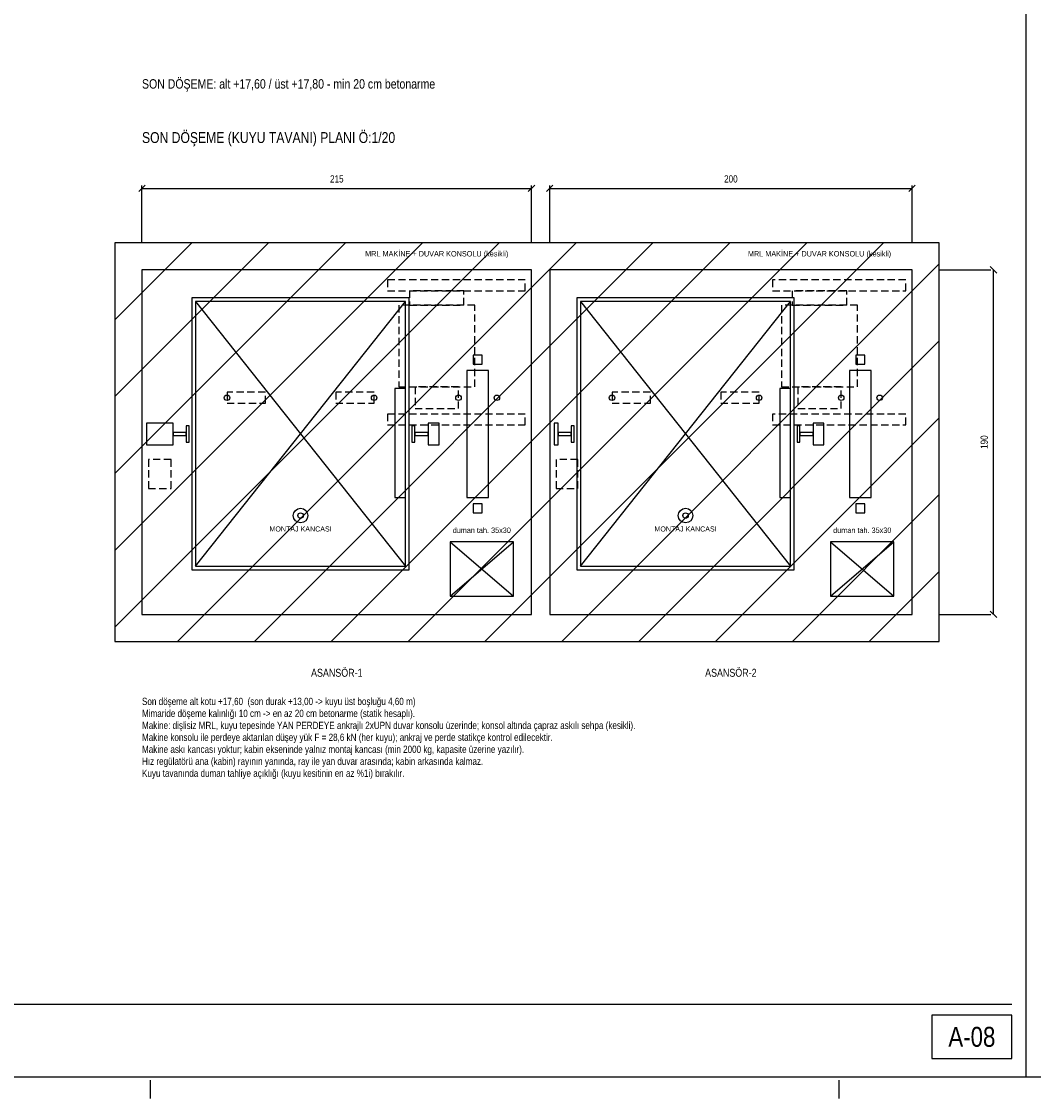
# Model space of a CAD drawing. Header units: centimetres. Extents: x 0 to 12476, y -30 to 2970.
# Tile 10 of 26: x 6572 to 7968, y -30 to 1455. Entities that reach past the tile are written whole.
import ezdxf
from ezdxf.enums import TextEntityAlignment as Align

# ---------------------------------------------------------------- set-up
doc = ezdxf.new("R2010")
doc.units = ezdxf.units.CM
doc.linetypes.add('CENTER', pattern=[40, 25, -5, 5, -5])
doc.linetypes.add('DASHED', pattern=[15, 10, -5])
for name, color, linetype in [('ASN-ANTET', 4, 'CONTINUOUS'), ('ASN-BASLIK', 5, 'CONTINUOUS'), ('ASN-CERCEVE', 7, 'CONTINUOUS'), ('ASN-DUVAR', 7, 'CONTINUOUS'), ('ASN-EKSEN', 8, 'CENTER'), ('ASN-HALAT', 6, 'CONTINUOUS'), ('ASN-KA', 30, 'CONTINUOUS'), ('ASN-KABIN', 5, 'CONTINUOUS'), ('ASN-MOTOR', 6, 'CONTINUOUS'), ('ASN-MOTOR-GIZLI', 6, 'DASHED'), ('ASN-OLCU', 3, 'CONTINUOUS'), ('ASN-RAY', 1, 'CONTINUOUS'), ('ASN-SIVA', 8, 'CONTINUOUS'), ('ASN-TARAMA', 8, 'CONTINUOUS'), ('ASN-UYARI', 1, 'CONTINUOUS'), ('ASN-YAZI', 4, 'CONTINUOUS')]:
    doc.layers.add(name, color=color, linetype=linetype)
doc.styles.get("Standard").update_dxf_attribs({"font": 'arial.ttf', "width": 0.8})

msp = doc.modelspace()

# ---------------------------------------------------------------- linework, layer by layer
at = {"layer": 'ASN-ANTET'}
msp.add_line((5185.7, 100), (7938.2, 100), dxfattribs=at)
msp.add_lwpolyline([(7828.2, 25), (7938.2, 25), (7938.2, 85), (7828.2, 85)], close=True, dxfattribs=at)
at = {"layer": 'ASN-CERCEVE'}
msp.add_line((7958.2, 0), (7958.2, 2970), dxfattribs=at)
for points in [[(0, 0), (12475.8, 0), (12475.8, 2970), (0, 2970)], [(100, 0), (12450.8, 0), (12450.8, 2970), (100, 2970)]]:
    msp.add_lwpolyline(points, close=True, dxfattribs=at)
at = {"layer": 'ASN-DUVAR'}
msp.add_lwpolyline([(6700.7, 600), (7838.2, 600), (7838.2, 1150), (6700.7, 1150)], close=True, dxfattribs=at)
at = {"layer": 'ASN-EKSEN'}
for p, q in [((6750, -30), (6750, -5)), ((7700, -30), (7700, -5))]:
    msp.add_line(p, q, dxfattribs=at)
at = {"layer": 'ASN-HALAT'}
for centre in [(6855.5, 936.2), (7058.5, 936.2), (7174.9, 936.2), (7227.9, 936.2), (7386.7, 936.2), (7589.7, 936.2), (7703, 936.2), (7756, 936.2)]:
    msp.add_circle(centre, 3.75, dxfattribs=at)
at = {"layer": 'ASN-KA'}
for points in [[(7186.4, 798.8), (7216.4, 798.8), (7216.4, 973.8), (7186.4, 973.8)], [(7714.5, 798.8), (7744.5, 798.8), (7744.5, 973.8), (7714.5, 973.8)]]:
    msp.add_lwpolyline(points, close=True, dxfattribs=at)
at = {"layer": 'ASN-KABIN'}
for p, q in [((6812, 703.8), (7102, 1068.8)), ((6812, 1068.8), (7102, 703.8)), ((7343.2, 703.8), (7633.2, 1068.8)), ((7343.2, 1068.8), (7633.2, 703.8))]:
    msp.add_line(p, q, dxfattribs=at)
for points in [[(6807, 698.8), (7107, 698.8), (7107, 1073.8), (6807, 1073.8)], [(7338.2, 698.8), (7638.2, 698.8), (7638.2, 1073.8), (7338.2, 1073.8)], [(6812, 703.8), (7102, 703.8), (7102, 1068.8), (6812, 1068.8)], [(7343.2, 703.8), (7633.2, 703.8), (7633.2, 1068.8), (7343.2, 1068.8)], [(7087, 798.8), (7102, 798.8), (7102, 948.8), (7087, 948.8)], [(7618.2, 798.8), (7633.2, 798.8), (7633.2, 948.8), (7618.2, 948.8)]]:
    msp.add_lwpolyline(points, close=True, dxfattribs=at)
at = {"layer": 'ASN-MOTOR'}
for p, q in [((7163.2, 662.5), (7250.7, 737.5)), ((7163.2, 737.5), (7250.7, 662.5)), ((7688.2, 662.5), (7775.7, 737.5)), ((7688.2, 737.5), (7775.7, 662.5))]:
    msp.add_line(p, q, dxfattribs=at)
for points in [[(7163.2, 662.5), (7250.7, 662.5), (7250.7, 737.5), (7163.2, 737.5)], [(7688.2, 662.5), (7775.7, 662.5), (7775.7, 737.5), (7688.2, 737.5)]]:
    msp.add_lwpolyline(points, close=True, dxfattribs=at)
for centre, radius in [((6957, 773.8), 10), ((6957, 773.8), 3.75), ((7488.2, 773.8), 10), ((7488.2, 773.8), 3.75)]:
    msp.add_circle(centre, radius, dxfattribs=at)
at = {"layer": 'ASN-MOTOR-GIZLI'}
for points in [[(7077, 1083.8), (7267, 1083.8), (7267, 1098.8), (7077, 1098.8)], [(7608.2, 1083.8), (7792, 1083.8), (7792, 1098.8), (7608.2, 1098.8)], [(7107.4, 1063.8), (7182.4, 1063.8), (7182.4, 1083.8), (7107.4, 1083.8)], [(7635.5, 1063.8), (7710.5, 1063.8), (7710.5, 1083.8), (7635.5, 1083.8)], [(7092.4, 951.2), (7197.4, 951.2), (7197.4, 1063.8), (7092.4, 1063.8)], [(7620.5, 951.2), (7725.5, 951.2), (7725.5, 1063.8), (7620.5, 1063.8)], [(7114.9, 921.2), (7174.9, 921.2), (7174.9, 951.2), (7114.9, 951.2)], [(7643, 921.2), (7703, 921.2), (7703, 951.2), (7643, 951.2)], [(6855.5, 928.8), (6908.5, 928.8), (6908.5, 943.8), (6855.5, 943.8)], [(7005.5, 928.8), (7058.5, 928.8), (7058.5, 943.8), (7005.5, 943.8)], [(7386.7, 928.8), (7439.7, 928.8), (7439.7, 943.8), (7386.7, 943.8)], [(7536.7, 928.8), (7589.7, 928.8), (7589.7, 943.8), (7536.7, 943.8)], [(7077, 898.8), (7267, 898.8), (7267, 913.8), (7077, 913.8)], [(7608.2, 898.8), (7792, 898.8), (7792, 913.8), (7608.2, 913.8)], [(6747, 811.2), (6778.5, 811.2), (6778.5, 851.2), (6747, 851.2)], [(7309.5, 811.2), (7339.5, 811.2), (7339.5, 851.2), (7309.5, 851.2)]]:
    msp.add_lwpolyline(points, close=True, dxfattribs=at)
at = {"layer": 'ASN-OLCU'}
for p, q in [((6733.7, 1220.5), (6742.7, 1229.5)), ((6738.2, 1150), (6738.2, 1229)), ((6738.2, 1225), (7275.7, 1225)), ((7271.2, 1220.5), (7280.2, 1229.5)), ((7275.7, 1150), (7275.7, 1229)), ((7296.2, 1220.5), (7305.2, 1229.5)), ((7300.7, 1150), (7300.7, 1229)), ((7300.7, 1225), (7800.7, 1225)), ((7796.2, 1220.5), (7805.2, 1229.5)), ((7800.7, 1150), (7800.7, 1229)), ((7917.7, 1108), (7908.7, 1117)), ((7838.2, 1112.5), (7909.2, 1112.5)), ((7913.2, 637.5), (7913.2, 1112.5)), ((7917.7, 633), (7908.7, 642)), ((7838.2, 637.5), (7909.2, 637.5))]:
    msp.add_line(p, q, dxfattribs=at)
at = {"layer": 'ASN-RAY'}
for points in [[(7195.1, 982.5), (7207.6, 982.5), (7207.6, 995), (7195.1, 995)], [(7723.2, 982.5), (7735.7, 982.5), (7735.7, 995), (7723.2, 995)], [(6744.5, 871.2), (6781, 871.2), (6781, 901.2), (6744.5, 901.2)], [(6799.2, 875.1), (6803.2, 875.1), (6803.2, 897.4), (6799.2, 897.4)], [(7110.7, 875.1), (7114.7, 875.1), (7114.7, 897.4), (7110.7, 897.4)], [(7133, 871.2), (7148, 871.2), (7148, 901.2), (7133, 901.2)], [(7307, 871.2), (7312.2, 871.2), (7312.2, 901.2), (7307, 901.2)], [(7330.5, 875.1), (7334.5, 875.1), (7334.5, 897.4), (7330.5, 897.4)], [(7642, 875.1), (7646, 875.1), (7646, 897.4), (7642, 897.4)], [(7664.2, 871.2), (7679.2, 871.2), (7679.2, 901.2), (7664.2, 901.2)], [(6781, 884.2), (6799.2, 884.2), (6799.2, 888.2), (6781, 888.2)], [(7114.7, 884.2), (7133, 884.2), (7133, 888.2), (7114.7, 888.2)], [(7312.2, 884.2), (7330.5, 884.2), (7330.5, 888.2), (7312.2, 888.2)], [(7646, 884.2), (7664.2, 884.2), (7664.2, 888.2), (7646, 888.2)], [(7195.1, 777.5), (7207.6, 777.5), (7207.6, 790), (7195.1, 790)], [(7723.2, 777.5), (7735.7, 777.5), (7735.7, 790), (7723.2, 790)]]:
    msp.add_lwpolyline(points, close=True, dxfattribs=at)
at = {"layer": 'ASN-SIVA'}
for points in [[(6738.2, 637.5), (7275.7, 637.5), (7275.7, 1112.5), (6738.2, 1112.5)], [(7300.7, 637.5), (7800.7, 637.5), (7800.7, 1112.5), (7300.7, 1112.5)]]:
    msp.add_lwpolyline(points, close=True, dxfattribs=at)
at = {"layer": 'ASN-TARAMA'}
for p, q in [((6700.7, 1043.9), (6806.8, 1150)), ((6700.7, 937.9), (6912.9, 1150)), ((6700.7, 831.8), (7018.9, 1150)), ((6700.7, 725.7), (7125, 1150)), ((6700.7, 619.7), (7231.1, 1150)), ((6787.1, 600), (7337.1, 1150)), ((6893.2, 600), (7443.2, 1150)), ((6999.2, 600), (7549.2, 1150)), ((7105.3, 600), (7655.3, 1150)), ((7211.4, 600), (7761.4, 1150)), ((7317.4, 600), (7838.2, 1120.8)), ((7423.5, 600), (7838.2, 1014.7)), ((7529.6, 600), (7838.2, 908.7)), ((7635.6, 600), (7838.2, 802.6)), ((7741.7, 600), (7838.2, 696.5))]:
    msp.add_line(p, q, dxfattribs=at)

# ---------------------------------------------------------------- texts
at = {"layer": 'ASN-ANTET', "width": 0.8}
msp.add_text('A-08', height=27.5, dxfattribs=at).set_placement((7883.2, 55), align=Align.MIDDLE_CENTER)
at = {"layer": 'ASN-BASLIK', "width": 0.8}
msp.add_text('SON DÖŞEME (KUYU TAVANI) PLANI Ö:1/20', height=15, dxfattribs=at).set_placement((6738.2, 1287.5))
for s, p in [('ASANSÖR-1', (7007, 562.5)), ('ASANSÖR-2', (7550.7, 562.5))]:
    msp.add_text(s, height=11, dxfattribs=at).set_placement(p, align=Align.TOP_CENTER)
at = {"layer": 'ASN-MOTOR', "width": 0.8}
for s, p in [('MRL MAKİNE + DUVAR KONSOLU (kesikli)', (7144.9, 1128.8)), ('MRL MAKİNE + DUVAR KONSOLU (kesikli)', (7673, 1128.8)), ('duman tah. 35x30', (7207, 747.5)), ('duman tah. 35x30', (7732, 747.5))]:
    msp.add_text(s, height=7.5, dxfattribs=at).set_placement(p, align=Align.BOTTOM_CENTER)
for p in [(6957, 758.8), (7488.2, 758.8)]:
    msp.add_text('MONTAJ KANCASI', height=7, dxfattribs=at).set_placement(p, align=Align.TOP_CENTER)
at = {"layer": 'ASN-OLCU', "width": 0.8}
for s, p in [('215', (7007, 1230)), ('200', (7550.7, 1230))]:
    msp.add_text(s, height=10, dxfattribs=at).set_placement(p, align=Align.BOTTOM_CENTER)
msp.add_text('190', height=10, rotation=90, dxfattribs=at).set_placement((7908.2, 875), align=Align.BOTTOM_CENTER)
at = {"layer": 'ASN-UYARI', "width": 0.8}
msp.add_text('SON DÖŞEME: alt +17,60 / üst +17,80 - min 20 cm betonarme', height=13, dxfattribs=at).set_placement((6738.2, 1362.5))
at = {"layer": 'ASN-YAZI', "width": 0.8}
for s, p in [('Son döşeme alt kotu +17,60  (son durak +13,00 -> kuyu üst boşluğu 4,60 m)', (6738.2, 512.5)), ('Mimaride döşeme kalınlığı 10 cm -> en az 20 cm betonarme (statik hesaplı).', (6738.2, 496)), ('Makine: dişlisiz MRL, kuyu tepesinde YAN PERDEYE ankrajlı 2xUPN duvar konsolu üzerinde; konsol altında çapraz askılı sehpa (kesikli).', (6738.2, 479.5)), ('Makine konsolu ile perdeye aktarılan düşey yük F = 28,6 kN (her kuyu); ankraj ve perde statikçe kontrol edilecektir.', (6738.2, 463)), ('Makine askı kancası yoktur; kabin ekseninde yalnız montaj kancası (min 2000 kg, kapasite üzerine yazılır).', (6738.2, 446.5)), ('Hız regülatörü ana (kabin) rayının yanında, ray ile yan duvar arasında; kabin arkasında kalmaz.', (6738.2, 430)), ('Kuyu tavanında duman tahliye açıklığı (kuyu kesitinin en az %1i) bırakılır.', (6738.2, 413.5))]:
    msp.add_text(s, height=10, dxfattribs=at).set_placement(p)

doc.saveas('drawing.dxf')
